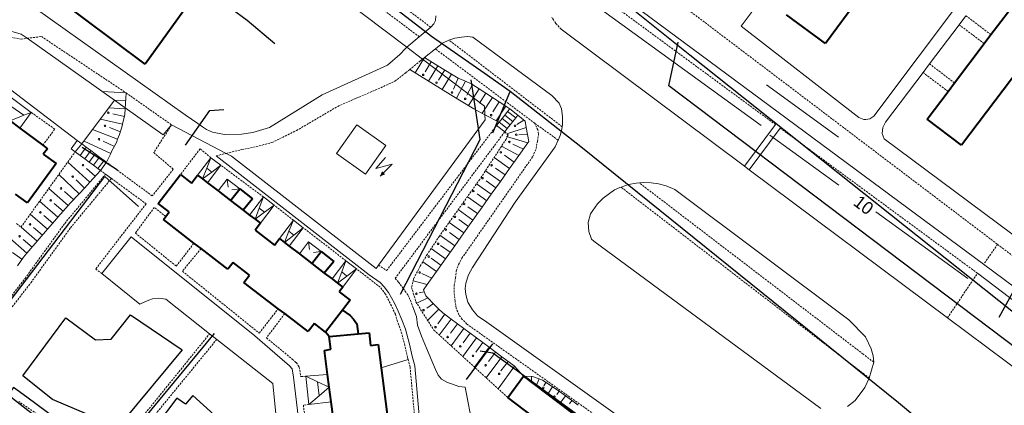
# Model space of a CAD drawing. Extents: x 13 to 4138, y -4831 to -1000.
# Tile 87 of 99: x 1390 to 1640, y -2634 to -2537. Entities that reach past the tile are written whole.
import ezdxf
from ezdxf.enums import TextEntityAlignment as Align

# ---------------------------------------------------------------- set-up
doc = ezdxf.new("R2010")
doc.units = 0
doc.header["$MEASUREMENT"] = 0
doc.linetypes.add('DASHED', pattern=[0.75, 0.5, -0.25])
for name, color, linetype in [('11', 7, 'CONTINUOUS'), ('16', 7, 'CONTINUOUS'), ('24', 7, 'CONTINUOUS'), ('25', 7, 'CONTINUOUS'), ('37', 7, 'CONTINUOUS'), ('40', 7, 'CONTINUOUS'), ('42', 7, 'CONTINUOUS'), ('6', 7, 'CONTINUOUS'), ('7', 7, 'CONTINUOUS'), ('ВЕЛОПЕШЕХОДНЫЕ', 4, 'CONTINUOUS'), ('ВОРКАУТ_ФИТНЕС', 1, 'CONTINUOUS'), ('ДЕТСКИЕ_ПЛОЩАДКИ', 6, 'CONTINUOUS'), ('ЛЕСТНИЦЫ', 6, 'CONTINUOUS'), ('ПЕШЕХОДНЫЕ_ДОРОЖКИ', 3, 'CONTINUOUS'), ('ТРОТУАРЫ', 7, 'CONTINUOUS')]:
    doc.layers.add(name, color=color, linetype=linetype)
doc.styles.get("Standard").update_dxf_attribs({"font": 'txt', "height": 0.2})

msp = doc.modelspace()

# ---------------------------------------------------------------- linework, layer by layer
at = {"layer": '11', "color": 253, "linetype": 'Continuous', "lineweight": 0}
for p, q in [((1389.78, -2468.78), (1488.3, -2543.51)), ((1390.62, -2540.19), (1378.27, -2536.68)), ((1392.13, -2541.25), (1390.62, -2540.19)), ((1414.29, -2556.92), (1392.13, -2541.25)), ((1488.3, -2543.51), (1492.25, -2546.52)), ((1492.25, -2546.52), (1507.93, -2558.41)), ((1416.99, -2558.82), (1414.29, -2556.92)), ((1426.59, -2565.61), (1416.99, -2558.82)), ((1507.93, -2558.41), (1508.04, -2560.56)), ((1508.1, -2561.89), (1481.14, -2598.58)), ((1508.04, -2560.56), (1508.1, -2561.89)), ((1428.73, -2563.13), (1426.59, -2565.61)), ((1442.57, -2570.34), (1428.73, -2563.13)), ((1428.73, -2563.13), (1428.73, -2563.13)), ((1428.73, -2563.13), (1428.73, -2563.13)), ((1443.88, -2571.03), (1442.57, -2570.34)), ((1480.52, -2599.43), (1443.88, -2571.03)), ((1481.14, -2598.58), (1480.52, -2599.43))]:
    msp.add_line(p, q, dxfattribs=at)
at = {"layer": '16', "color": 253, "linetype": 'Continuous', "lineweight": 0}
for p, q in [((1470.47, -2570.36), (1475.61, -2563.11)), ((1475.61, -2563.11), (1482.98, -2568.32)), ((1482.98, -2568.32), (1477.84, -2575.58)), ((1477.84, -2575.58), (1470.47, -2570.36)), ((1482.9, -2571.4), (1480.43, -2574.18)), ((1480.43, -2574.18), (1484.54, -2573.1)), ((1484.54, -2573.1), (1481.51, -2576.13))]:
    msp.add_line(p, q, dxfattribs=at)
msp.add_solid([(1481.51, -2576.13), (1482, -2574.88), (1482.78, -2575.63)], dxfattribs=at)
at = {"layer": '24', "color": 253, "linetype": 'DASHED', "lineweight": 0}
for p, q in [((1491.45, -2540.86), (1389.13, -2464.3)), ((1537.5, -2517.36), (1637.85, -2593.35)), ((1494.33, -2538.44), (1473.06, -2522.35)), ((1581.65, -2563.08), (1529.49, -2524.74)), ((1525.38, -2536.61), (1525, -2535.91)), ((1526.02, -2537.5), (1525.38, -2536.61)), ((1527.37, -2538.93), (1526.02, -2537.5)), ((1636.17, -2540.32), (1629.84, -2535.53)), ((1376.87, -2539.16), (1390.69, -2541.43)), ((1634.45, -2542.59), (1628.12, -2537.81)), ((1390.69, -2541.43), (1392.13, -2541.25)), ((1392.13, -2541.25), (1395.78, -2540.8)), ((1395.78, -2540.8), (1417.2, -2555.04)), ((1527.6, -2563.6), (1498.96, -2541.69)), ((1520.68, -2562.74), (1495.51, -2543.9)), ((1489.01, -2549.16), (1491.5, -2547.12)), ((1485.27, -2552.09), (1488.07, -2549.92)), ((1488.07, -2549.92), (1489.01, -2549.16)), ((1625.31, -2554.69), (1618.97, -2549.89)), ((1626.95, -2552.52), (1620.61, -2547.72)), ((1481.71, -2553.74), (1485.27, -2552.09)), ((1475.48, -2556.41), (1481.71, -2553.74)), ((1417.2, -2555.04), (1428.73, -2563.13)), ((1470.78, -2558.45), (1475.48, -2556.41)), ((1399.16, -2564.22), (1393.18, -2559.98)), ((1460.35, -2564.56), (1470.78, -2558.45)), ((1396.13, -2568.29), (1399.16, -2564.22)), ((1428.73, -2563.13), (1424.21, -2570.15)), ((1454.13, -2567.61), (1460.35, -2564.56)), ((1483.17, -2599.98), (1511.02, -2563.3)), ((1513.06, -2564.91), (1485.33, -2601.94)), ((1513.06, -2564.91), (1513.91, -2565.64)), ((1526.62, -2567), (1520.68, -2562.74)), ((1521.45, -2564.39), (1520.68, -2562.74)), ((1521.66, -2565.46), (1521.45, -2564.39)), ((1632.76, -2600.65), (1582.83, -2563.95)), ((1513.45, -2566.71), (1506.74, -2576.94)), ((1513.91, -2565.64), (1513.45, -2566.71)), ((1521.02, -2569.12), (1521.34, -2567.29)), ((1521.34, -2567.29), (1521.66, -2565.46)), ((1390.6, -2589), (1404.34, -2569.91)), ((1435.95, -2569.2), (1430.98, -2575.7)), ((1438.7, -2571.43), (1435.95, -2569.2)), ((1442.57, -2570.34), (1446.5, -2569.39)), ((1446.5, -2569.39), (1450.18, -2568.63)), ((1450.18, -2568.63), (1454.13, -2567.61)), ((1520.16, -2571.17), (1521.02, -2569.12)), ((1424.21, -2570.15), (1429.17, -2574.35)), ((1440.01, -2570.96), (1442.57, -2570.34)), ((1502.22, -2596.86), (1520.16, -2571.17)), ((1410.73, -2574.66), (1412.01, -2575.6)), ((1423.83, -2581.1), (1412.27, -2572.59)), ((1429.17, -2574.35), (1423.83, -2581.1)), ((1451.99, -2581.35), (1441.22, -2573.36)), ((1401.69, -2588.05), (1412.01, -2575.6)), ((1403.14, -2589.17), (1413.5, -2576.68)), ((1413.5, -2576.68), (1422.28, -2583.09)), ((1506.74, -2576.94), (1496.53, -2591.26)), ((1600.71, -2623.61), (1542.52, -2578.89)), ((1603.8, -2621.09), (1547.17, -2577.82)), ((1422.28, -2583.09), (1409.52, -2599.58)), ((1424.36, -2584), (1419.56, -2590.49)), ((1427.25, -2586.31), (1424.36, -2584)), ((1459.59, -2587.25), (1454.73, -2583.45)), ((1389.47, -2588.08), (1390.6, -2589)), ((1391.65, -2601.94), (1401.69, -2588.05)), ((1393.12, -2603.04), (1403.14, -2589.17)), ((1472.88, -2597.52), (1462.08, -2589.15)), ((1419.56, -2590.49), (1429.93, -2598.87)), ((1496.53, -2591.26), (1493.48, -2595.84)), ((1429.93, -2598.87), (1434.39, -2593.03)), ((1436.2, -2594.41), (1431.46, -2600.13)), ((1637.85, -2593.35), (1634.32, -2598.39)), ((1637.85, -2593.35), (1651.82, -2603.93)), ((1493.48, -2595.84), (1491.65, -2598.9)), ((1501.36, -2598.47), (1502.22, -2596.86)), ((1409.52, -2599.58), (1411.07, -2600.74)), ((1481.55, -2604.17), (1475.55, -2599.57)), ((1481.14, -2598.58), (1483.17, -2599.98)), ((1491.65, -2598.9), (1489.97, -2602.1)), ((1500.82, -2600.09), (1501.36, -2598.47)), ((1383.23, -2612.82), (1391.65, -2601.94)), ((1431.46, -2600.13), (1450.91, -2615.78)), ((1485.33, -2601.94), (1486.19, -2602.91)), ((1489.97, -2602.1), (1489.51, -2604.24)), ((1500.28, -2603.75), (1500.6, -2601.82)), ((1500.6, -2601.82), (1500.82, -2600.09)), ((1625.15, -2611.94), (1632.76, -2600.65)), ((1384.72, -2613.9), (1393.12, -2603.04)), ((1482.88, -2605.95), (1481.55, -2604.17)), ((1486.19, -2602.91), (1487.37, -2604.52)), ((1487.37, -2604.52), (1488.55, -2606.14)), ((1489.51, -2604.24), (1490.58, -2607.87)), ((1500.28, -2605.48), (1500.28, -2603.75)), ((1484.39, -2608.88), (1482.88, -2605.95)), ((1488.55, -2606.14), (1489.2, -2607.54)), ((1500.5, -2607.74), (1500.28, -2605.48)), ((1450.91, -2615.78), (1455.74, -2609.61)), ((1485.38, -2611.02), (1484.39, -2608.88)), ((1489.2, -2607.54), (1489.85, -2609.16)), ((1490.58, -2607.87), (1492.57, -2611.07)), ((1500.8, -2609.51), (1500.5, -2607.74)), ((1501.45, -2611.13), (1500.8, -2609.51)), ((1457.38, -2610.87), (1452.74, -2616.99)), ((1485.93, -2612.83), (1485.38, -2611.02)), ((1492.57, -2611.07), (1495.16, -2615.05)), ((1502.31, -2612.32), (1501.45, -2611.13)), ((1503.49, -2613.5), (1502.31, -2612.32)), ((1486.79, -2615.16), (1485.93, -2612.83)), ((1573.02, -2662.75), (1503.49, -2613.5)), ((1415.97, -2643.61), (1438.37, -2615.95)), ((1452.74, -2616.99), (1459.29, -2622.37)), ((1487.79, -2618.89), (1486.79, -2615.16)), ((1495.16, -2615.05), (1513.83, -2632.04)), ((1440.17, -2617.37), (1418.27, -2644.09)), ((1488.48, -2621.94), (1487.79, -2618.89)), ((1488.62, -2622.47), (1488.48, -2621.94)), ((1606.48, -2623.13), (1603.8, -2621.09)), ((1459.29, -2622.37), (1460.3, -2623.26)), ((1460.3, -2623.26), (1461.07, -2624.41)), ((1461.07, -2624.41), (1461.42, -2626.77)), ((1489.1, -2624.28), (1488.62, -2622.47)), ((1492.13, -2657.79), (1489.1, -2624.28)), ((1605.37, -2627.15), (1600.71, -2623.61)), ((1461.42, -2626.77), (1462.73, -2626.69)), ((1395.86, -2637.09), (1390.06, -2633.11)), ((1463.47, -2633.84), (1462.1, -2634.03)), ((1462.1, -2634.03), (1464.49, -2653.6))]:
    msp.add_line(p, q, dxfattribs=at)
at = {"layer": '24', "color": 253, "linetype": 'Continuous', "lineweight": 0}
for p, q in [((1647.25, -2506.75), (1606.49, -2560.93)), ((1634.32, -2598.39), (1531.22, -2522.11)), ((1572.92, -2538.19), (1584.55, -2522.61)), ((1347.17, -2523.14), (1404.87, -2567.09)), ((1394.21, -2533.65), (1432.2, -2560.61)), ((1495.15, -2537.62), (1495.54, -2536.72)), ((1495.54, -2536.72), (1495.66, -2535.58)), ((1628.12, -2537.81), (1629.84, -2535.53)), ((1491.45, -2540.86), (1494.33, -2538.44)), ((1494.33, -2538.44), (1495.15, -2537.62)), ((1527.37, -2538.93), (1573.79, -2573.59)), ((1602.68, -2561.31), (1572.92, -2538.19)), ((1620.61, -2547.72), (1628.12, -2537.81)), ((1488.3, -2543.51), (1491.45, -2540.86)), ((1495.51, -2543.9), (1497.32, -2542.45)), ((1497.32, -2542.45), (1498.96, -2541.69)), ((1498.96, -2541.69), (1500.48, -2541.18)), ((1500.48, -2541.18), (1502.13, -2540.92)), ((1502.13, -2540.92), (1503.66, -2540.8)), ((1503.66, -2540.8), (1505.04, -2540.96)), ((1525.04, -2555.71), (1505.04, -2540.96)), ((1486.54, -2545.34), (1487.94, -2543.81)), ((1488.3, -2543.51), (1487.94, -2543.81)), ((1492.74, -2546.12), (1495.51, -2543.9)), ((1483.36, -2548.01), (1486.54, -2545.34)), ((1491.5, -2547.12), (1492.25, -2546.52)), ((1492.25, -2546.52), (1492.74, -2546.12)), ((1466.86, -2555.52), (1483.36, -2548.01)), ((1609.47, -2562.44), (1618.97, -2549.89)), ((1618.97, -2549.89), (1620.61, -2547.72)), ((1406.02, -2567.95), (1414.29, -2556.92)), ((1453.51, -2563.79), (1466.86, -2555.52)), ((1526.82, -2557.66), (1525.04, -2555.71)), ((1527.47, -2559.06), (1526.82, -2557.66)), ((1527.68, -2561), (1527.47, -2559.06)), ((1432.2, -2560.61), (1435.37, -2562.77)), ((1527.68, -2561.86), (1527.68, -2561)), ((1527.68, -2563.05), (1527.68, -2561.86)), ((1604.02, -2561.76), (1602.68, -2561.31)), ((1604.46, -2561.76), (1604.02, -2561.76)), ((1605.54, -2561.63), (1604.46, -2561.76)), ((1606.49, -2560.93), (1605.54, -2561.63)), ((1608.83, -2563.78), (1609.47, -2562.44)), ((1435.37, -2562.77), (1436.52, -2563.66)), ((1436.52, -2563.66), (1437.54, -2564.3)), ((1437.54, -2564.3), (1439.06, -2564.94)), ((1439.06, -2564.94), (1440.33, -2565.19)), ((1449.31, -2565.06), (1453.51, -2563.79)), ((1527.14, -2565.85), (1527.47, -2564.56)), ((1527.47, -2564.56), (1527.6, -2563.6)), ((1527.6, -2563.6), (1527.68, -2563.05)), ((1573.79, -2573.59), (1581.65, -2563.08)), ((1574.97, -2574.47), (1582.83, -2563.95)), ((1608.64, -2565.3), (1608.83, -2563.78)), ((1440.33, -2565.19), (1442.11, -2565.57)), ((1442.11, -2565.57), (1446.39, -2565.45)), ((1446.39, -2565.45), (1449.31, -2565.06)), ((1525.85, -2568.65), (1526.62, -2567)), ((1526.62, -2567), (1527.14, -2565.85)), ((1609.15, -2566.64), (1608.64, -2565.3)), ((1648.28, -2595.76), (1609.15, -2566.64)), ((1515.75, -2582.7), (1525.85, -2568.65)), ((1478.78, -2601.02), (1440.01, -2570.96)), ((1573.79, -2573.59), (1574.97, -2574.47)), ((1574.97, -2574.47), (1625.15, -2611.94)), ((1412.01, -2575.6), (1413.5, -2576.68)), ((1537.96, -2581.65), (1540.87, -2579.54)), ((1540.87, -2579.54), (1542.22, -2578.99)), ((1542.22, -2578.99), (1542.52, -2578.89)), ((1542.52, -2578.89), (1544.38, -2578.24)), ((1544.38, -2578.24), (1546.31, -2577.91)), ((1546.31, -2577.91), (1547.17, -2577.82)), ((1547.17, -2577.82), (1548.3, -2577.7)), ((1548.3, -2577.7), (1550.13, -2577.75)), ((1550.13, -2577.75), (1552.02, -2578.02)), ((1552.02, -2578.02), (1553.95, -2578.56)), ((1553.95, -2578.56), (1556.13, -2579.49)), ((1600.19, -2612.47), (1556.13, -2579.49)), ((1536.59, -2583.1), (1537.96, -2581.65)), ((1504.88, -2599.18), (1515.75, -2582.7)), ((1534.8, -2585.63), (1536.59, -2583.1)), ((1534.16, -2587.83), (1534.8, -2585.63)), ((1534.35, -2590.06), (1534.16, -2587.83)), ((1411.07, -2600.74), (1418.47, -2591.45)), ((1418.47, -2591.45), (1449.84, -2616.49)), ((1535.01, -2592.03), (1534.35, -2590.06)), ((1535.66, -2592.57), (1535.01, -2592.03)), ((1593.14, -2634.84), (1535.66, -2592.57)), ((1503.91, -2601.07), (1504.88, -2599.18)), ((1648.59, -2608.95), (1634.32, -2598.39)), ((1411.07, -2600.74), (1420.7, -2608.49)), ((1481.51, -2602.99), (1478.78, -2601.02)), ((1503.26, -2603.12), (1503.91, -2601.07)), ((1656.52, -2618.71), (1632.76, -2600.65)), ((1482.58, -2604.06), (1481.51, -2602.99)), ((1483.66, -2605.52), (1482.58, -2604.06)), ((1503.05, -2604.52), (1503.26, -2603.12)), ((1503.26, -2606.03), (1503.05, -2604.52)), ((1422.99, -2607.47), (1423.88, -2607.09)), ((1423.88, -2607.09), (1425.54, -2606.96)), ((1425.54, -2606.96), (1427.31, -2607.22)), ((1427.31, -2607.22), (1438.37, -2615.95)), ((1485.13, -2608.19), (1483.66, -2605.52)), ((1503.69, -2607.97), (1503.26, -2606.03)), ((1420.7, -2608.49), (1421.97, -2607.85)), ((1421.97, -2607.85), (1422.99, -2607.47)), ((1486.09, -2610.22), (1485.13, -2608.19)), ((1489.85, -2609.16), (1490.71, -2611.59)), ((1504.88, -2609.91), (1503.69, -2607.97)), ((1487.04, -2612.39), (1486.09, -2610.22)), ((1490.71, -2611.59), (1491.03, -2613.74)), ((1506.17, -2611.42), (1504.88, -2609.91)), ((1508.54, -2613.03), (1506.17, -2611.42)), ((1625.15, -2611.94), (1648.27, -2629.2)), ((1487.93, -2614.8), (1487.04, -2612.39)), ((1488.94, -2618.61), (1487.93, -2614.8)), ((1491.03, -2613.74), (1492, -2616.54)), ((1574.9, -2660.28), (1508.54, -2613.03)), ((1600.19, -2612.47), (1604.44, -2616.74)), ((1438.37, -2615.95), (1440.17, -2617.37)), ((1449.84, -2616.49), (1454.91, -2620.89)), ((1492, -2616.54), (1493.29, -2619.56)), ((1604.44, -2616.74), (1605.84, -2619.75)), ((1440.17, -2617.37), (1454.36, -2628.57)), ((1489.64, -2621.66), (1488.94, -2618.61)), ((1493.29, -2619.56), (1494.58, -2622.79)), ((1605.84, -2619.75), (1606.38, -2621.53)), ((1454.91, -2620.89), (1458.6, -2624.09)), ((1490.28, -2624.08), (1489.64, -2621.66)), ((1606.38, -2621.53), (1606.48, -2623.13)), ((1458.6, -2624.09), (1459.23, -2624.86)), ((1493.32, -2657.74), (1490.28, -2624.08)), ((1494.58, -2622.79), (1495.55, -2624.95)), ((1606.48, -2623.13), (1605.37, -2627.15)), ((1459.23, -2624.86), (1459.61, -2626.89)), ((1459.61, -2626.89), (1464.18, -2664.35)), ((1495.55, -2624.95), (1496.19, -2626.45)), ((1496.19, -2626.45), (1497.06, -2627.42)), ((1605.37, -2627.15), (1604.25, -2629.55)), ((1454.36, -2628.57), (1457.64, -2661.97)), ((1497.06, -2627.42), (1498.56, -2628.28)), ((1498.56, -2628.28), (1499.85, -2628.72)), ((1499.85, -2628.72), (1501.47, -2629.25)), ((1501.47, -2629.25), (1503.08, -2629.47)), ((1503.08, -2629.47), (1510.28, -2666.87)), ((1604.25, -2629.55), (1601.78, -2632.85)), ((1601.78, -2632.85), (1599.85, -2634.33))]:
    msp.add_line(p, q, dxfattribs=at)
at = {"layer": '25', "color": 253, "linetype": 'Continuous', "lineweight": 0}
for p, q in [((1513.1, -2560.65), (1513.81, -2559.75)), ((1513.81, -2559.75), (1514.37, -2559.04)), ((1515.86, -2561.35), (1513.81, -2559.75)), ((1514.37, -2559.04), (1516.41, -2560.64)), ((1511.02, -2563.3), (1511.68, -2562.46)), ((1511.68, -2562.46), (1512.39, -2561.55)), ((1513.72, -2564.06), (1511.68, -2562.46)), ((1512.39, -2561.55), (1513.1, -2560.65)), ((1514.43, -2563.16), (1512.39, -2561.55)), ((1515.14, -2562.26), (1513.1, -2560.65)), ((1515.14, -2562.26), (1514.43, -2563.16)), ((1515.86, -2561.35), (1515.14, -2562.26)), ((1516.41, -2560.64), (1515.86, -2561.35)), ((1513.06, -2564.91), (1511.02, -2563.3)), ((1513.72, -2564.06), (1513.06, -2564.91)), ((1514.43, -2563.16), (1513.72, -2564.06)), ((1403.33, -2569.16), (1404.87, -2567.09)), ((1404.87, -2567.09), (1406.02, -2567.95)), ((1404.34, -2569.91), (1403.33, -2569.16)), ((1404.34, -2569.91), (1406.02, -2567.95)), ((1405.61, -2570.86), (1404.34, -2569.91)), ((1405.61, -2570.86), (1407.14, -2568.78)), ((1406.02, -2567.95), (1407.14, -2568.78)), ((1406.73, -2571.69), (1408.27, -2569.62)), ((1407.14, -2568.78), (1408.27, -2569.62)), ((1408.27, -2569.62), (1409.39, -2570.45)), ((1406.73, -2571.69), (1405.61, -2570.86)), ((1407.85, -2572.53), (1406.73, -2571.69)), ((1407.85, -2572.53), (1409.39, -2570.45)), ((1408.98, -2573.36), (1410.52, -2571.29)), ((1409.39, -2570.45), (1410.52, -2571.29)), ((1410.1, -2574.2), (1411.64, -2572.12)), ((1410.52, -2571.29), (1411.64, -2572.12)), ((1411.64, -2572.12), (1412.27, -2572.59)), ((1408.98, -2573.36), (1407.85, -2572.53)), ((1410.1, -2574.2), (1408.98, -2573.36)), ((1410.73, -2574.66), (1410.1, -2574.2)), ((1412.27, -2572.59), (1410.73, -2574.66))]:
    msp.add_line(p, q, dxfattribs=at)
at = {"layer": '37', "color": 253, "linetype": 'Continuous', "lineweight": 0}
for p, q in [((1492.74, -2546.12), (1490.39, -2550)), ((1492.74, -2546.12), (1496.16, -2548.2)), ((1494.45, -2547.16), (1492.89, -2549.72)), ((1489.01, -2549.16), (1499.29, -2555.43)), ((1496.16, -2548.2), (1493.8, -2552.08)), ((1496.16, -2548.2), (1499.58, -2550.28)), ((1497.87, -2549.24), (1496.31, -2551.8)), ((1499.58, -2550.28), (1497.22, -2554.17)), ((1499.58, -2550.28), (1501.27, -2551.31)), ((1501.29, -2551.32), (1500.09, -2554.07)), ((1503.12, -2552.11), (1500.86, -2556.4)), ((1501.27, -2551.31), (1503.12, -2552.11)), ((1503.12, -2552.11), (1504.78, -2552.83)), ((1417.2, -2555.04), (1411.16, -2554.7)), ((1504.94, -2552.94), (1503.48, -2555.66)), ((1506.62, -2554.03), (1503.88, -2558.26)), ((1504.78, -2552.83), (1506.62, -2554.03)), ((1506.62, -2554.03), (1509.98, -2556.2)), ((1417.09, -2557.04), (1414.24, -2556.88)), ((1417.2, -2555.04), (1416.97, -2559.04)), ((1499.29, -2555.43), (1505.24, -2559.09)), ((1508.3, -2555.11), (1506.67, -2557.63)), ((1509.98, -2556.2), (1507.38, -2560.21)), ((1509.98, -2556.2), (1513.34, -2558.37)), ((1511.66, -2557.28), (1510.03, -2559.8)), ((1416.97, -2559.04), (1412.88, -2558.8)), ((1416.97, -2559.04), (1416.89, -2560.54)), ((1505.24, -2559.09), (1508.04, -2560.56)), ((1513.34, -2558.37), (1510.94, -2562.07)), ((1513.34, -2558.37), (1514.37, -2559.04)), ((1416.32, -2562.97), (1410.74, -2561.66)), ((1416.78, -2561.02), (1413.86, -2560.34)), ((1416.89, -2560.54), (1416.32, -2562.97)), ((1508.04, -2560.56), (1511.68, -2562.46)), ((1517.95, -2561.93), (1516.15, -2563.05)), ((1516.41, -2560.64), (1518.24, -2562.17)), ((1518.24, -2562.17), (1518.52, -2563.76)), ((1415.06, -2566.76), (1408.73, -2564.33)), ((1415.78, -2564.9), (1412.98, -2563.82)), ((1416.28, -2563.14), (1415.52, -2565.59)), ((1416.32, -2562.97), (1416.28, -2563.14)), ((1518.52, -2563.76), (1513.59, -2565.36)), ((1518.52, -2563.76), (1519.16, -2567.36)), ((1413.31, -2570.35), (1406.57, -2567.22)), ((1414.15, -2568.54), (1411.43, -2567.27)), ((1415.06, -2566.76), (1414.75, -2567.57)), ((1415.52, -2565.59), (1415.06, -2566.76)), ((1518.96, -2567.64), (1513.49, -2566.04)), ((1518.84, -2565.57), (1516.67, -2565.62)), ((1519.16, -2567.36), (1518.96, -2567.64)), ((1413.53, -2569.86), (1413.31, -2570.35)), ((1414.75, -2567.57), (1413.53, -2569.86)), ((1516.64, -2570.9), (1512.29, -2568.49)), ((1517.8, -2569.27), (1515.11, -2567.97)), ((1518.96, -2567.64), (1516.64, -2570.9)), ((1413.31, -2570.35), (1412.27, -2572.59)), ((1514.32, -2574.16), (1510.39, -2571.37)), ((1515.48, -2572.53), (1513.03, -2570.8)), ((1516.64, -2570.9), (1514.32, -2574.16)), ((1408.05, -2577.63), (1402.43, -2572.55)), ((1409.39, -2576.14), (1407.16, -2574.13)), ((1410.73, -2574.66), (1408.05, -2577.63)), ((1512, -2577.42), (1508.2, -2574.72)), ((1513.16, -2575.79), (1510.71, -2574.05)), ((1514.32, -2574.16), (1512, -2577.42)), ((1405.32, -2580.56), (1400.2, -2575.66)), ((1406.7, -2579.11), (1404.54, -2577.04)), ((1510.84, -2579.05), (1508.4, -2577.31)), ((1512, -2577.42), (1509.68, -2580.68)), ((1402.59, -2583.48), (1397.65, -2579.2)), ((1406.68, -2579.14), (1405.32, -2580.56)), ((1408.05, -2577.63), (1406.68, -2579.14)), ((1509.68, -2580.68), (1505.96, -2578.03)), ((1403.9, -2581.97), (1401.63, -2580)), ((1405.32, -2580.56), (1403.17, -2582.81)), ((1507.36, -2583.94), (1503.64, -2581.29)), ((1508.52, -2582.31), (1506.08, -2580.57)), ((1509.68, -2580.68), (1507.36, -2583.94)), ((1399.97, -2586.5), (1395.31, -2582.46)), ((1401.28, -2584.99), (1399.01, -2583.03)), ((1402.59, -2583.48), (1399.97, -2586.5)), ((1403.17, -2582.81), (1402.59, -2583.48)), ((1505.04, -2587.2), (1501.32, -2584.55)), ((1506.2, -2585.57), (1503.76, -2583.83)), ((1507.36, -2583.94), (1505.04, -2587.2)), ((1397.35, -2589.53), (1392.96, -2585.72)), ((1398.66, -2588.01), (1396.39, -2586.05)), ((1399.2, -2587.39), (1397.35, -2589.53)), ((1399.97, -2586.5), (1399.2, -2587.39)), ((1503.88, -2588.83), (1501.44, -2587.09)), ((1505.04, -2587.2), (1502.72, -2590.46)), ((1394.73, -2592.55), (1390.62, -2588.99)), ((1396.04, -2591.04), (1393.78, -2589.08)), ((1397.35, -2589.53), (1394.73, -2592.55)), ((1502.72, -2590.46), (1498.99, -2587.8)), ((1392.12, -2595.57), (1387.07, -2591.2)), ((1393.43, -2594.06), (1391.16, -2592.1)), ((1500.41, -2593.72), (1496.67, -2591.06)), ((1501.57, -2592.09), (1499.12, -2590.35)), ((1502.72, -2590.46), (1500.41, -2593.72)), ((1394.73, -2592.55), (1392.12, -2595.57)), ((1498.09, -2596.98), (1494.45, -2594.39)), ((1499.25, -2595.35), (1496.8, -2593.61)), ((1500.41, -2593.72), (1498.09, -2596.98)), ((1390.86, -2597.13), (1388.42, -2595.38)), ((1391.27, -2596.56), (1389.69, -2598.75)), ((1392.12, -2595.57), (1391.27, -2596.56)), ((1496.93, -2598.61), (1494.48, -2596.87)), ((1498.09, -2596.98), (1495.77, -2600.24)), ((1495.77, -2600.24), (1492.32, -2597.78)), ((1494.61, -2601.87), (1492.11, -2600.68)), ((1495.77, -2600.24), (1493.45, -2603.5)), ((1493.45, -2603.5), (1489.87, -2602.56)), ((1493.45, -2603.5), (1492.49, -2604.85)), ((1492.49, -2604.85), (1493.1, -2606.38)), ((1493.59, -2606.87), (1490.64, -2608.27)), ((1492.69, -2605.36), (1491.37, -2605.6)), ((1493.1, -2606.38), (1493.59, -2606.87)), ((1493.59, -2606.87), (1495.08, -2608.36)), ((1495, -2608.28), (1493.31, -2609.48)), ((1496.41, -2609.7), (1493.54, -2612.57)), ((1495.08, -2608.36), (1496.41, -2609.7)), ((1496.41, -2609.7), (1497.37, -2610.65)), ((1497.89, -2611.04), (1496.1, -2613.45)), ((1499.5, -2612.23), (1496.51, -2616.27)), ((1497.37, -2610.65), (1499.5, -2612.23)), ((1499.5, -2612.23), (1502.71, -2614.62)), ((1501.1, -2613.42), (1499.32, -2615.83)), ((1502.71, -2614.62), (1499.48, -2618.97)), ((1502.71, -2614.62), (1505.92, -2617)), ((1505.92, -2617), (1502.45, -2621.68)), ((1504.32, -2615.81), (1502.53, -2618.22)), ((1505.92, -2617), (1509.14, -2619.38)), ((1509.14, -2619.38), (1505.42, -2624.39)), ((1507.53, -2618.19), (1505.74, -2620.6)), ((1509.14, -2619.38), (1512.35, -2621.76)), ((1512.35, -2621.76), (1508.4, -2627.09)), ((1510.74, -2620.57), (1508.96, -2622.98)), ((1512.35, -2621.76), (1515.43, -2624.04)), ((1515.54, -2624.17), (1511.45, -2629.87)), ((1513.97, -2622.96), (1512.07, -2625.3)), ((1515.43, -2624.04), (1515.54, -2624.17)), ((1515.54, -2624.17), (1517.86, -2626.7)), ((1517.86, -2626.7), (1520.14, -2626.76)), ((1519.86, -2626.75), (1519.83, -2628.18)), ((1520.14, -2626.76), (1521.75, -2627.38)), ((1521.75, -2627.38), (1521.07, -2629.12)), ((1521.75, -2627.38), (1522.64, -2627.72)), ((1522.64, -2627.72), (1524.32, -2628.79)), ((1523.52, -2628.28), (1522.98, -2629.13)), ((1525.19, -2629.38), (1523.92, -2631.28)), ((1524.32, -2628.79), (1525.19, -2629.38)), ((1525.19, -2629.38), (1526.6, -2630.32)), ((1526.85, -2630.5), (1526.26, -2631.3)), ((1526.6, -2630.32), (1528.47, -2631.67)), ((1528.47, -2631.67), (1527.04, -2633.63)), ((1528.47, -2631.67), (1529.96, -2632.76)), ((1530.08, -2632.85), (1529.48, -2633.65)), ((1529.96, -2632.76), (1531.69, -2634.05))]:
    msp.add_line(p, q, dxfattribs=at)
for centre in [(1492.42, -2550.47), (1495.79, -2552.44), (1499.71, -2554.94), (1503.07, -2556.55), (1412.71, -2560.05), (1509.63, -2560.69), (1411.88, -2563.38), (1515.65, -2563.38), (1410.36, -2566.76), (1514.24, -2567.46), (1515.98, -2565.62), (1512.08, -2570.09), (1406.29, -2573.33), (1509.76, -2573.35), (1403.69, -2576.21), (1507.44, -2576.61), (1400.74, -2579.21), (1505.12, -2579.87), (1398.13, -2582.24), (1502.8, -2583.13), (1395.51, -2585.26), (1500.48, -2586.39), (1392.89, -2588.29), (1498.16, -2589.65), (1390.27, -2591.31), (1496.21, -2593.22), (1493.84, -2596.43), (1491.52, -2600.47), (1490.71, -2605.84), (1492.5, -2609.98), (1495.54, -2614.29), (1498.6, -2616.78), (1501.81, -2619.16), (1505.02, -2621.54), (1508.24, -2623.92), (1511.67, -2626.09), (1522.83, -2629.62), (1525.64, -2631.86)]:
    msp.add_circle(centre, 0.2, dxfattribs=at)
at = {"layer": '40', "color": 253, "linetype": 'Continuous', "lineweight": 0}
for p, q in [((1528.96, -2527.76), (1577.98, -2563.29)), ((1579.38, -2553.05), (1597.55, -2566.23)), ((1597.63, -2578.37), (1580.16, -2565.74)), ((1630.28, -2601.96), (1607.03, -2585.16)), ((1481.76, -2624.55), (1488.62, -2622.47))]:
    msp.add_line(p, q, dxfattribs=at)
at = {"layer": '6', "color": 253, "linetype": 'Continuous', "lineweight": 40}
for p, q in [((1641.97, -2477.91), (1594.24, -2542.56)), ((1422.03, -2547.77), (1361.58, -2502.6)), ((1677.22, -2504.08), (1628.73, -2568.23)), ((1439.17, -2524.07), (1422.03, -2547.77)), ((1636.17, -2540.32), (1643.14, -2531.1)), ((1594.24, -2542.56), (1584.45, -2535.33)), ((1634.45, -2542.59), (1636.17, -2540.32)), ((1626.95, -2552.52), (1634.45, -2542.59)), ((1625.31, -2554.69), (1626.95, -2552.52)), ((1620.04, -2561.66), (1625.31, -2554.69)), ((1387.87, -2562.13), (1390.29, -2563.93)), ((1628.73, -2568.23), (1620.04, -2561.66)), ((1390.29, -2563.93), (1396.13, -2568.29)), ((1396.13, -2568.29), (1397.32, -2569.18)), ((1397.32, -2569.18), (1396.25, -2570.56)), ((1396.25, -2570.56), (1399.53, -2572.9)), ((1399.53, -2572.9), (1392.23, -2582.85)), ((1425.37, -2583.03), (1430.98, -2575.7)), ((1430.98, -2575.7), (1433.78, -2577.85)), ((1433.78, -2577.85), (1435.31, -2575.85)), ((1435.31, -2575.85), (1436.57, -2576.82)), ((1436.57, -2576.82), (1437.83, -2577.78)), ((1437.83, -2577.78), (1440.53, -2579.84)), ((1440.53, -2579.84), (1443.68, -2582.26)), ((1443.68, -2582.26), (1446, -2579.34)), ((1446, -2579.34), (1449.2, -2581.87)), ((1392.23, -2582.85), (1389.19, -2580.62)), ((1443.68, -2582.26), (1446.85, -2584.68)), ((1449.2, -2581.87), (1446.85, -2584.68)), ((1428.14, -2585.15), (1425.37, -2583.03)), ((1446.85, -2584.68), (1448.48, -2585.93)), ((1426.65, -2587.09), (1427.25, -2586.31)), ((1434.39, -2593.03), (1426.65, -2587.09)), ((1427.25, -2586.31), (1428.14, -2585.15)), ((1448.48, -2585.93), (1449.85, -2586.98)), ((1449.85, -2586.98), (1451.22, -2588.03)), ((1451.22, -2588.03), (1449.87, -2589.8)), ((1449.87, -2589.8), (1454.77, -2593.55)), ((1454.77, -2593.55), (1456.04, -2591.89)), ((1456.04, -2591.89), (1457.28, -2592.84)), ((1436.2, -2594.41), (1434.39, -2593.03)), ((1443.01, -2599.63), (1436.2, -2594.41)), ((1457.28, -2592.84), (1458.53, -2593.79)), ((1458.53, -2593.79), (1461.09, -2595.75)), ((1461.09, -2595.75), (1464.24, -2598.16)), ((1464.24, -2598.16), (1466.62, -2595.15)), ((1466.62, -2595.15), (1469.83, -2597.68)), ((1444.3, -2597.95), (1443.01, -2599.63)), ((1448.44, -2601.12), (1444.3, -2597.95)), ((1464.24, -2598.16), (1467.4, -2600.59)), ((1469.83, -2597.68), (1467.4, -2600.59)), ((1447.04, -2602.95), (1448.44, -2601.12)), ((1467.4, -2600.59), (1469.38, -2602.1)), ((1469.38, -2602.1), (1470.71, -2603.12)), ((1455.74, -2609.61), (1447.04, -2602.95)), ((1470.71, -2603.12), (1472.05, -2604.15)), ((1472.05, -2604.15), (1471.14, -2605.34)), ((1471.14, -2605.34), (1473.93, -2607.47)), ((1457.38, -2610.87), (1455.74, -2609.61)), ((1473.93, -2607.47), (1472.03, -2609.96)), ((1463.31, -2615.42), (1457.38, -2610.87)), ((1472.03, -2609.96), (1467.74, -2615.55)), ((1472.03, -2609.96), (1473.92, -2611.3)), ((1473.92, -2611.3), (1474.82, -2612.24)), ((1474.82, -2612.24), (1475.6, -2613.41)), ((1464.89, -2613.36), (1463.31, -2615.42)), ((1467.74, -2615.55), (1464.89, -2613.36)), ((1475.6, -2613.41), (1475.98, -2616)), ((1468.66, -2616.68), (1467.74, -2615.55)), ((1468.66, -2616.68), (1475.98, -2616)), ((1469.09, -2619.88), (1468.66, -2616.68)), ((1475.98, -2616), (1478.72, -2615.74)), ((1478.72, -2615.74), (1479.12, -2618.95)), ((1479.12, -2618.95), (1480.99, -2618.67)), ((1480.99, -2618.67), (1481.76, -2624.55)), ((1467.43, -2620.18), (1469.09, -2619.88)), ((1468.23, -2626.27), (1467.43, -2620.18)), ((1481.76, -2624.55), (1483.64, -2638.97)), ((1468.65, -2629.5), (1468.23, -2626.27)), ((1513.83, -2632.04), (1517.86, -2626.7)), ((1517.86, -2626.7), (1581.84, -2675.02)), ((1469.13, -2633.14), (1468.65, -2629.5)), ((1573.13, -2676.83), (1513.83, -2632.04)), ((1470.1, -2640.61), (1469.13, -2633.14))]:
    msp.add_line(p, q, dxfattribs=at)
at = {"layer": '7', "color": 253, "linetype": 'Continuous', "lineweight": 0}
for p, q in [((1388.13, -2556.23), (1393.18, -2559.98)), ((1388.03, -2558.43), (1391.32, -2560.72)), ((1393.18, -2559.98), (1390.29, -2563.93)), ((1393.18, -2559.98), (1391.32, -2560.72)), ((1391.32, -2560.72), (1387.87, -2562.13)), ((1435.31, -2575.85), (1438.7, -2571.43)), ((1437.63, -2574.12), (1438.7, -2571.43)), ((1438.7, -2571.43), (1441.22, -2573.36)), ((1436.57, -2576.82), (1437.63, -2574.12)), ((1437.63, -2574.12), (1438.89, -2575.09)), ((1441.22, -2573.36), (1437.83, -2577.78)), ((1441.22, -2573.36), (1438.89, -2575.09)), ((1438.89, -2575.09), (1436.57, -2576.82)), ((1442.78, -2576.87), (1440.53, -2579.84)), ((1442.78, -2576.87), (1443.06, -2578.85)), ((1446, -2579.34), (1442.78, -2576.87)), ((1446, -2579.34), (1444.01, -2579.6)), ((1448.48, -2585.93), (1451.99, -2581.35)), ((1450.92, -2584.17), (1451.99, -2581.35)), ((1451.99, -2581.35), (1454.73, -2583.45)), ((1449.85, -2586.98), (1450.92, -2584.17)), ((1450.92, -2584.17), (1452.29, -2585.22)), ((1454.73, -2583.45), (1451.22, -2588.03)), ((1454.73, -2583.45), (1452.29, -2585.22)), ((1452.29, -2585.22), (1449.85, -2586.98)), ((1456.04, -2591.89), (1459.59, -2587.25)), ((1458.44, -2590.04), (1459.59, -2587.25)), ((1459.59, -2587.25), (1462.08, -2589.15)), ((1462.08, -2589.15), (1458.53, -2593.79)), ((1462.08, -2589.15), (1459.68, -2590.99)), ((1457.28, -2592.84), (1458.44, -2590.04)), ((1459.68, -2590.99), (1457.28, -2592.84)), ((1458.44, -2590.04), (1459.68, -2590.99)), ((1463.41, -2592.68), (1461.09, -2595.75)), ((1463.41, -2592.68), (1463.68, -2594.66)), ((1466.62, -2595.15), (1463.41, -2592.68)), ((1466.62, -2595.15), (1464.64, -2595.41)), ((1469.38, -2602.1), (1472.88, -2597.52)), ((1471.8, -2600.32), (1472.88, -2597.52)), ((1475.55, -2599.57), (1472.05, -2604.15)), ((1472.88, -2597.52), (1475.55, -2599.57)), ((1475.55, -2599.57), (1473.13, -2601.35)), ((1470.71, -2603.12), (1471.8, -2600.32)), ((1473.13, -2601.35), (1470.71, -2603.12)), ((1471.8, -2600.32), (1473.13, -2601.35)), ((1462.73, -2626.69), (1468.23, -2626.27)), ((1463.47, -2633.84), (1462.73, -2626.69)), ((1462.73, -2626.69), (1465.69, -2628.09)), ((1465.69, -2628.09), (1466.06, -2631.67)), ((1465.69, -2628.09), (1468.65, -2629.5)), ((1468.65, -2629.5), (1466.06, -2631.67)), ((1466.06, -2631.67), (1463.47, -2633.84)), ((1469.13, -2633.14), (1463.47, -2633.84))]:
    msp.add_line(p, q, dxfattribs=at)
at = {"layer": 'ВЕЛОПЕШЕХОДНЫЕ'}
msp.add_lwpolyline([(1666.19, -2629.18), (1650.64, -2625.74), (1554.61, -2553.3), (1556.98, -2542.22)], dxfattribs=at)
at = {"layer": 'ВОРКАУТ_ФИТНЕС'}
msp.add_lwpolyline([(1392.85, -2656.62), (1396.32, -2652.01), (1404.44, -2641.2), (1402.51, -2639.77), (1392.07, -2632.01), (1388.75, -2629.55), (1376.79, -2644.92)], close=True, dxfattribs=at)
at = {"layer": 'ДЕТСКИЕ_ПЛОЩАДКИ'}
for points in [[(1431.44, -2620.03), (1416.17, -2638.39), (1407.51, -2636.38), (1398.56, -2632.6), (1391.04, -2626.62), (1401.92, -2611.93), (1409.46, -2617.47), (1413.42, -2617.35), (1418.3, -2611.2)], [(1443.74, -2652.64), (1449.38, -2645.36), (1434.15, -2631.56), (1432.25, -2633.76), (1430.07, -2632.2), (1425.04, -2638.78), (1427.92, -2641.06), (1427.19, -2641.92), (1434.4, -2647.04)]]:
    msp.add_lwpolyline(points, close=True, dxfattribs=at)
at = {"layer": 'ЛЕСТНИЦЫ'}
for points in [[(1510.07, -2565.12), (1514.47, -2554.69)], [(1406.13, -2568.74), (1415.06, -2574.5)], [(1503.41, -2627.52), (1510.07, -2618.54)]]:
    msp.add_lwpolyline(points, dxfattribs=at)
at = {"layer": 'ПЕШЕХОДНЫЕ_ДОРОЖКИ'}
for points in [[(1432.87, -2522.44), (1431.34, -2524.45), (1447.85, -2536.69)], [(1447.85, -2536.69), (1454.87, -2542.52)], [(1506.83, -2566.82), (1504.6, -2551.78)], [(1432.28, -2568.26), (1438.42, -2559.46), (1441.98, -2559.25)], [(1486.69, -2605.94), (1506.83, -2566.82)], [(1334.73, -2677.43), (1337.95, -2673.18), (1373.61, -2626.23), (1376.21, -2622.79), (1411.83, -2576.2)], [(1420.39, -2583.74), (1411.83, -2576.2)], [(1646.71, -2596.39), (1638.18, -2611.84)], [(1439.47, -2615.91), (1415.64, -2644.68), (1401.54, -2661.18), (1387.53, -2677.87)], [(1506.83, -2620.24), (1510.05, -2620.75), (1584.86, -2675.26), (1591.48, -2673.21), (1610.62, -2685.47)], [(1452.65, -2666.63), (1439.25, -2656.4), (1425.13, -2648.57), (1415.64, -2644.68), (1406.01, -2642.64), (1403.84, -2641.74), (1396.69, -2638.76), (1392.38, -2635.4), (1376.21, -2622.79)]]:
    msp.add_lwpolyline(points, dxfattribs=at)
at = {"layer": 'ТРОТУАРЫ'}
for points in [[(1195.57, -2269.36), (1201.53, -2273.73), (1207.09, -2277.95), (1210.85, -2281.74), (1215.94, -2283.78), (1218.38, -2286.28), (1266.92, -2323.03), (1358.78, -2394.51), (1422.43, -2439.97), (1443.34, -2455.78), (1471.3, -2476.92), (1522.39, -2515.49), (1526.64, -2518.74), (1559.92, -2545.42), (1641.43, -2610.13), (1669.13, -2632.38), (1691.36, -2642.24), (1700.85, -2646.02)], [(1733.09, -2722.43), (1707.57, -2705.49), (1698.12, -2697.42), (1693.84, -2693.59), (1680.01, -2683.3), (1646.39, -2661.4), (1645.85, -2661.07), (1612.73, -2633.43), (1532.36, -2568.66), (1514.48, -2554.7), (1507.86, -2550.08), (1494.54, -2540.79), (1448.75, -2505.43), (1424.73, -2487.5), (1419.32, -2483.84), (1387.63, -2459.63), (1369.83, -2446.58), (1345.86, -2428.54), (1305.85, -2398.32), (1242.58, -2351.29), (1226.41, -2339.24), (1173.48, -2299.53)]]:
    msp.add_lwpolyline(points, dxfattribs=at)

# ---------------------------------------------------------------- texts
at = {"layer": '42', "color": 253, "linetype": 'Continuous', "lineweight": 0}
msp.add_text('10', height=3.2, rotation=322.5494, dxfattribs=at).set_placement((1603.94, -2583.4), align=Align.MIDDLE)

doc.saveas('drawing.dxf')
